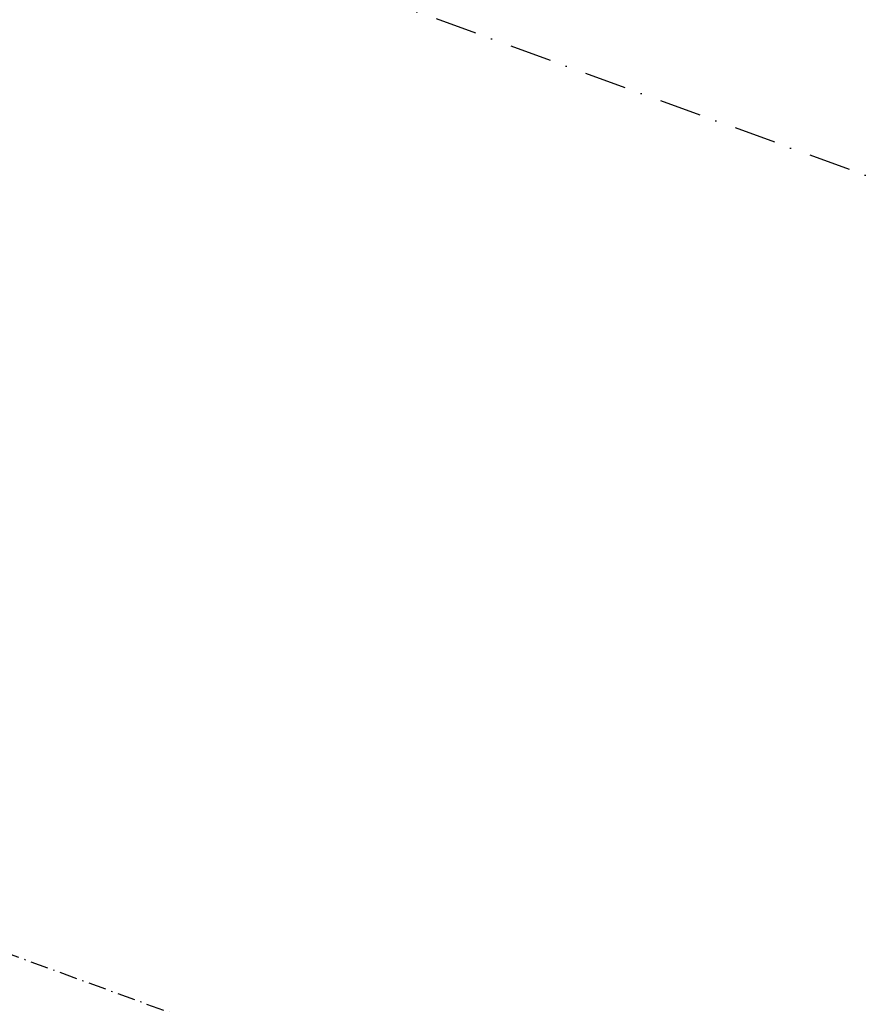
# Model space of a CAD drawing. Header units: millimetres. Extents: x 112481703 to 112587609, y 1264638581 to 1264713694.
# Tile 83 of 174: x 112559079 to 112566273, y 1264657123 to 1264665419. Entities that reach past the tile are written whole.
import ezdxf

# ---------------------------------------------------------------- set-up
doc = ezdxf.new("R2010")
doc.units = ezdxf.units.MM
doc.header["$LTSCALE"] = 0.5
doc.header["$MEASUREMENT"] = 0
doc.linetypes.add('Over snittplan', pattern=[520, 300, -100, 20, -100])
doc.linetypes.add('Prikk & stiplet', pattern=[1340.555525, 705.555534, -352.777767, 0, -282.222223])
doc.layers.add('852- Snittmarkør', color=7, linetype='Continuous')
doc.layers.add('878- Annen overflate_visuell informasjon', color=7, linetype='Continuous')

msp = doc.modelspace()

# ---------------------------------------------------------------- linework, layer by layer
at = {"layer": '852- Snittmarkør', "linetype": 'Prikk & stiplet'}
msp.add_line((112578667.8, 1264659560.5), (112483198.3, 1264694391.6), dxfattribs=at)
at = {"layer": '878- Annen overflate_visuell informasjon', "linetype": 'Over snittplan', "flags": 128}
msp.add_lwpolyline([(112535510.6, 1264652823.2), (112547366.2, 1264648497.8), (112546601.8, 1264646402.9), (112560486.6, 1264641337.1), (112565530.1, 1264655160.9), (112556239.1, 1264658550.6), (112556742.9, 1264659931.5), (112557047.1, 1264659948.3), (112558253.5, 1264663255.1), (112558031.6, 1264663463.8), (112559652.8, 1264667907.3), (112560968, 1264667427.5), (112562758.4, 1264672334.8), (112576360.3, 1264667371.1), (112577117.2, 1264669446.8), (112579481.9, 1264668583.2), (112587608.6, 1264690857.9), (112579064.2, 1264693974), (112573204.8, 1264677906.9), (112562989.8, 1264681634.6), (112567446, 1264693848.5), (112573993.8, 1264691459.6), (112578594.8, 1264704070.5), (112572742.1, 1264706205.8), (112572327.4, 1264705069.1), (112564793.6, 1264707818.9), (112565725.4, 1264710373.1), (112558360.3, 1264713060.2), (112545164.8, 1264676892.2), (112545357.3, 1264676821.9), (112544421.7, 1264674257.3), (112538994.7, 1264659382.3), (112537625.1, 1264655628.4), (112536662.2, 1264655979.7)], close=True, dxfattribs=at)

doc.saveas('drawing.dxf')
